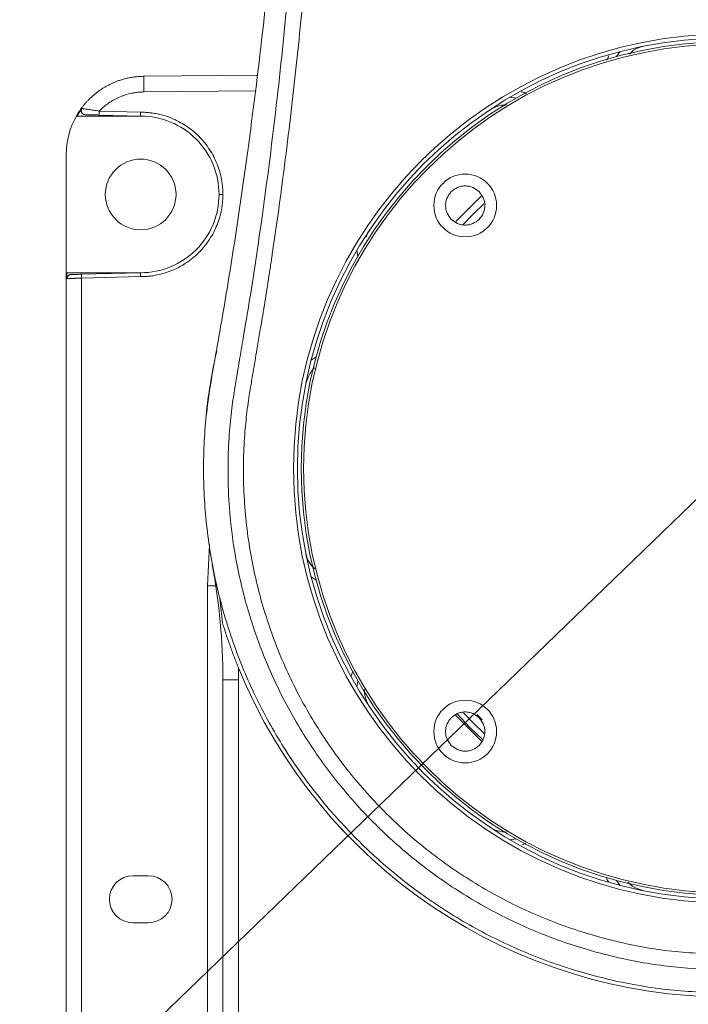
# Model space of a CAD drawing. Header units: millimetres. Extents: x 48 to 246, y 23 to 196.
# Tile 6 of 20: x 139 to 146, y 82 to 92. Entities that reach past the tile are written whole.
import ezdxf

# ---------------------------------------------------------------- set-up
doc = ezdxf.new("R2010")
doc.units = ezdxf.units.MM
doc.linetypes.add('CENTERX2', pattern=[20.32, 12.7, -2.54, 2.54, -2.54])
doc.layers.add('图框', color=7, linetype='Continuous')
doc.styles.add('SLDTEXTSTYLE0', font='TXT', dxfattribs={"width": 0.7})
doc.dimstyles.new('SLDDIMSTYLE1', dxfattribs={"dimtxt": 3.5, "dimasz": 3.5, "dimexe": 0, "dimexo": 0.0625, "dimgap": 0.875, "dimtad": 0, "dimtih": 1, "dimtoh": 1, "dimdec": 4, "dimlfac": 12, "dimzin": 12, "dimdsep": 46, "dimtxsty": 'SLDTEXTSTYLE0', "dimsah": 1, "dimcen": 0.09, "dimazin": 3, "dimtfac": 1, "dimtofl": 0, "dimtmove": 0, "dimatfit": 3, "dimfxl": 0, "dimfrac": 2, "dimtolj": 1, "dimtzin": 12, "dimarcsym": 0})
doc.dimstyles.new('SLDDIMSTYLE4', dxfattribs={"dimtxt": 3.5, "dimasz": 3.5, "dimexe": 0, "dimexo": 0.0625, "dimgap": 0.875, "dimtad": 0, "dimtih": 1, "dimtoh": 1, "dimdec": 1, "dimlfac": 12, "dimrnd": 1e-09, "dimzin": 12, "dimdsep": 46, "dimtxsty": 'SLDTEXTSTYLE0', "dimsah": 1, "dimcen": 0, "dimadec": 0, "dimazin": 3, "dimtfac": 1, "dimtdec": 1, "dimtofl": 0, "dimtmove": 0, "dimatfit": 3, "dimfxl": 0, "dimfrac": 2, "dimtolj": 1, "dimtzin": 12, "dimarcsym": 0})

# ---------------------------------------------------------------- blocks, each defined once
blk = doc.blocks.new('*D3')
at = {"layer": '图框', "color": 7}
for p, q in [((146.68, 161.314), (146.68, 179.024)), ((101.002, 43.4), (80.85, 23.94))]:
    blk.add_line(p, q, dxfattribs=at)
for start, end in [(90, 145.53283), (149.79837, 224)]:
    blk.add_arc((146.68, 87.51), 90.514, start, end, dxfattribs=at)
for points in [[(146.68, 178.024), (143.17, 178.495), (143.191, 177.418)], [(81.57, 24.634), (79.582, 27.565), (78.793, 26.832)]]:
    blk.add_solid(points, dxfattribs=at)
at = {"layer": '图框', "color": 7, "insert": (64.118, 137.555, 0.008), "char_height": 3.5, "attachment_point": 1, "style": 'SLDTEXTSTYLE0'}
blk.add_mtext('134°', dxfattribs=at)
blk = doc.blocks.new('*D5')
at = {"layer": '图框', "color": 7}
for start, end in [(90, 151.5968), (174.006, 240)]:
    blk.add_arc((146.68, 127.094), 15.333, start, end, dxfattribs=at)
for points in [[(146.68, 142.427), (143.142, 142.57), (143.262, 141.5)], [(139.013, 113.815), (136.517, 116.327), (135.878, 115.46)]]:
    blk.add_solid(points, dxfattribs=at)
at = {"layer": '图框', "color": 7, "insert": (125.944, 133.207, 0.008), "char_height": 3.5, "attachment_point": 1, "style": 'SLDTEXTSTYLE0'}
blk.add_mtext('150°', dxfattribs=at)
blk = doc.blocks.new('*D8')
at = {"layer": '图框', "color": 7}
for p, q in [((100.621, 137.219), (84.443, 137.219)), ((104.201, 133.356), (100.621, 137.219))]:
    blk.add_line(p, q, dxfattribs=at)
blk.add_solid([(104.201, 133.356), (102.217, 136.289), (101.427, 135.557)], dxfattribs=at)
at = {"layer": '图框', "color": 7, "insert": (84.443, 141.731, -9.548), "char_height": 3.5, "attachment_point": 1, "style": 'SLDTEXTSTYLE0'}
blk.add_mtext('R750', dxfattribs=at)

msp = doc.modelspace()

# ---------------------------------------------------------------- linework, layer by layer
at = {"color": 8, "linetype": 'Continuous', "lineweight": 15}
for p, q in [((145.4101887, 91.9034529), (145.386702, 91.8544464)), ((141.6479131, 91.5280433), (140.4628355, 91.5177013)), ((144.0630051, 90.4206495), (143.7805173, 90.1381657)), ((141.1411376, 86.2604861), (141.1634627, 86.7010001)), ((141.2295276, 86.2604861), (141.1411376, 86.2604861)), ((144.062107, 84.8364145), (144.0058222, 84.8926984)), ((144.4850113, 83.5033585), (144.5272514, 83.5250614))]:
    msp.add_line(p, q, dxfattribs=at)
at = {"color": 7, "linetype": 'Continuous', "lineweight": 15}
for p, q in [((145.4899588, 91.8934974), (145.5281674, 91.9467532)), ((140.4642902, 91.6843617), (141.6687291, 91.6948726)), ((144.3573761, 91.4617958), (144.4220515, 91.4511555)), ((139.9882832, 91.27205), (140.4298953, 91.2604861)), ((139.988647, 91.3137025), (140.4297202, 91.3021522)), ((139.7533614, 91.2604861), (140.4298667, 91.2604861)), ((139.6382288, 89.5938195), (139.6382288, 90.8510599)), ((141.3041681, 90.4271526), (141.263229, 90.4271526)), ((142.7392266, 89.7683313), (142.7285866, 89.8330067)), ((139.6382288, 78.7604862), (139.6382288, 89.5938195)), ((139.6450275, 89.5938195), (139.6382288, 89.5938195)), ((139.6450275, 89.5938195), (139.6450275, 89.5326325)), ((140.4298667, 89.5938195), (139.6450275, 89.5938195)), ((140.4298953, 89.5938195), (139.8016232, 89.5773675)), ((140.4297202, 89.5521533), (139.801987, 89.5357152)), ((139.801987, 78.8185902), (139.801987, 89.5357152)), ((142.2436283, 88.6622144), (142.2968844, 88.7004233)), ((142.2968841, 86.3205508), (142.243628, 86.3587597)), ((141.1411376, 78.435803), (141.1411376, 86.2604861)), ((141.3048958, 85.2608719), (141.3048958, 75.427153)), ((141.3048958, 85.2608719), (141.4715622, 85.2608719)), ((141.4715622, 75.4521521), (141.4715622, 85.2608719)), ((142.7285866, 85.1879657), (142.7392263, 85.2526414)), ((143.7758144, 84.887515), (144.0569214, 84.6064036)), ((144.4220495, 83.5698177), (144.3573738, 83.5591776)), ((140.3465624, 83.1771528), (140.5132288, 83.1771528)), ((145.5281688, 83.0742184), (145.4899597, 83.1274745)), ((140.5132288, 82.6771528), (140.3465624, 82.6771528))]:
    msp.add_line(p, q, dxfattribs=at)
at = {"color": 7, "linetype": 'Continuous', "lineweight": 15, "flags": 128}
for points in [[(143.8593559, 90.1064446), (143.96932, 90.2210624), (144.0795544, 90.3269855)], [(144.0839383, 84.689947), (143.96932, 84.7999113), (143.8633963, 84.9101461)]]:
    msp.add_lwpolyline(points, dxfattribs=at)
at = {"color": 8, "linetype": 'Continuous', "lineweight": 15, "flags": 128}
msp.add_lwpolyline([(144.0658925, 84.627422), (143.9280717, 84.7586621), (143.7946482, 84.8988931)], dxfattribs=at)
at = {"color": 7, "linetype": 'Continuous', "lineweight": 15}
for centre, radius in [((146.6798955, 87.5104861), 4.625), ((146.6798955, 87.5104861), 4.5833333), ((146.6798955, 87.5104873), 4.5416667), ((146.6798955, 87.5104873), 4.5166667), ((140.4298955, 90.4271527), 0.3758728), ((143.8809311, 90.3094516), 0.3333333), ((143.8809311, 84.7115229), 0.3333333)]:
    msp.add_circle(centre, radius, dxfattribs=at)
for centre, radius, start, end in [((146.6798955, 87.5104861), 62.5, 93.859225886, 224), ((146.6798955, 87.5104861), 22.8219046, 100.69786011, 254.13745042), ((142.8518426, 91.580185), 2.3898241, 177.50158127, 181.49821121), ((140.5860798, 91.2876648), 0.5980005, 177.50450784, 181.49625443), ((140.4715622, 90.8510601), 0.8333333, 150.57319987, 180), ((140.3987516, 89.5617557), 0.5973324, 178.50235688, 182.49858514), ((146.6798955, 87.5104861), 5.5833333, 167.07472721, 174.22545496), ((134.6382288, 85.2608719), 6.6666667, 0, 10.58196674), ((134.6382288, 85.2608719), 6.6889958, 5.22467306, 7.42411432), ((146.6798955, 87.5104861), 5.625, 202.1592704, 337.8407296), ((140.3465622, 82.9271527), 0.25, 90, 270), ((140.5132288, 82.9271527), 0.25, 270, 90)]:
    msp.add_arc(centre, radius, start, end, dxfattribs=at)
for points, knots in [([(141.4309416, 88.3658803), (141.4360512, 88.3966863), (141.4452064, 88.4518832), (141.4616272, 88.5506151), (141.4860006, 88.6963336), (141.5301288, 88.9556719), (141.6079542, 89.4177424), (141.7327806, 90.2436711), (141.9221282, 91.7232143), (142.1033415, 93.6682691), (142.2462773, 95.8823803), (142.3587581, 98.3801123), (142.436447, 101.24639), (142.4817371, 104.4807959), (142.4879298, 106.6376552), (142.4910267, 107.7162768)], [0, 0, 0, 0, 0.0048283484, 0.0086512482, 0.0154756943, 0.027672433, 0.0493266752, 0.0879266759, 0.1568197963, 0.2799323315, 0.3898969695, 0.4998565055, 0.6665056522, 0.8332231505, 1, 1, 1, 1]), ([(146.6798955, 82.338603), (146.479003, 82.3453747), (146.076965, 82.3589266), (145.4820895, 82.468279), (144.9037502, 82.6412686), (144.3495861, 82.8817241), (143.8270671, 83.1849507), (143.3437065, 83.5471409), (142.9058017, 83.9630932), (142.5193294, 84.4274304), (142.189881, 84.9336605), (141.9216901, 85.4747061), (141.7184871, 86.0432977), (141.5815382, 86.6389822), (141.5156172, 87.2523585), (141.5220108, 87.7082338), (141.5466425, 87.9945823), (141.5599443, 88.1152598), (141.5752303, 88.2305373), (141.5945553, 88.3510486), (141.6146266, 88.4717049), (141.6355737, 88.5975237), (141.6560693, 88.7193802), (141.6795242, 88.8576197), (141.7019474, 88.988767), (141.7246671, 89.1241641), (141.7449638, 89.2479893), (141.7668357, 89.3841869), (141.7881853, 89.5201117), (141.8092026, 89.6568673), (141.8420398, 89.875312), (141.8845548, 90.1702973), (141.9648343, 90.7620585), (142.0621208, 91.5669701), (142.1678184, 92.6000816), (142.283062, 93.9335302), (142.3959354, 95.6182568), (142.4919411, 97.6216133), (142.5596444, 99.6407131), (142.6056903, 101.6460132), (142.6352368, 103.6507529), (142.6528033, 105.6799446), (142.6557836, 107.0317123), (142.6572926, 107.716129)], [0, 0, 0, 0, 0.021229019, 0.0424847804, 0.0637313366, 0.0849432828, 0.1062001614, 0.1274661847, 0.1486599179, 0.1699159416, 0.1911965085, 0.2123762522, 0.2336208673, 0.254893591, 0.2768551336, 0.2986944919, 0.3029667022, 0.3072427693, 0.3115302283, 0.3152606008, 0.3201469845, 0.3244631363, 0.3287469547, 0.333212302, 0.3392885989, 0.3428148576, 0.3477284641, 0.3525557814, 0.3574000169, 0.3622764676, 0.3671851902, 0.380756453, 0.3937881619, 0.4303269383, 0.4664755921, 0.5035881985, 0.5718379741, 0.6449918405, 0.7156441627, 0.7854395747, 0.8570725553, 0.9276340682, 1, 1, 1, 1]), ([(142.0896847, 96.2903041), (142.0803147, 96.133088), (142.023021, 95.1717688), (141.9011026, 93.7908973), (141.7295768, 92.1488518), (141.6087148, 91.1777622), (141.5141289, 90.4968254), (141.4565899, 90.1042307), (141.396186, 89.7134321), (141.3332842, 89.3270351), (141.2722216, 88.9706888), (141.2360835, 88.7731519), (141.2205136, 88.688044)], [0, 0, 0, 0, 0.0612183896, 0.3743280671, 0.5386857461, 0.7029899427, 0.7546191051, 0.8062025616, 0.8577760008, 0.9093808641, 0.9609571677, 1, 1, 1, 1]), ([(139.7457421, 91.2604861), (139.7502007, 91.2682215), (139.7591737, 91.2837889), (139.7736698, 91.3067148), (139.7890418, 91.3294632), (139.8053705, 91.3519517), (139.8226457, 91.3741461), (139.8408796, 91.3959976), (139.8600758, 91.4174596), (139.8802376, 91.438483), (139.9013656, 91.4590181), (139.9234582, 91.4790137), (139.9465111, 91.4984176), (139.9705176, 91.5171769), (139.9954682, 91.5352374), (140.0213505, 91.5525445), (140.0471561, 91.5684316), (140.0733545, 91.5832924), (140.1004767, 91.5974351), (140.1301816, 91.6115136), (140.1625387, 91.6252618), (140.1976033, 91.6383891), (140.2354123, 91.650582), (140.27598, 91.6614979), (140.3192928, 91.6707919), (140.365305, 91.6780171), (140.4139303, 91.6830329), (140.4472499, 91.683912), (140.4642901, 91.6843617)], [0, 0, 0, 0, 0.0306545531, 0.0616918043, 0.0931117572, 0.124914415, 0.1570997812, 0.1896678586, 0.2226186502, 0.2559521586, 0.2896683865, 0.3237673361, 0.3582490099, 0.3931134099, 0.4283605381, 0.4639903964, 0.5000029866, 0.5323938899, 0.5673976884, 0.6050143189, 0.6452437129, 0.6880857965, 0.7335404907, 0.7816077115, 0.8322873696, 0.8855793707, 0.9414836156, 1, 1, 1, 1]), ([(140.4628357, 91.5177014), (140.4555291, 91.5175664), (140.4409338, 91.5172969), (140.4190916, 91.5159897), (140.3973327, 91.5140213), (140.375658, 91.5113273), (140.3540668, 91.5079245), (140.3178674, 91.5009997), (140.2675662, 91.4878681), (140.2047967, 91.4645007), (140.1446256, 91.4349807), (140.09432, 91.4036584), (140.0530604, 91.3729153), (140.0196355, 91.3446531), (139.9989906, 91.3240336), (139.9886467, 91.3137024)], [0, 0, 0, 0, 0.0413692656, 0.0826363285, 0.1238452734, 0.1650403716, 0.206265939, 0.2475661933, 0.3736717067, 0.500026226, 0.6261267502, 0.7524807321, 0.8348807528, 0.9172686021, 1, 1, 1, 1]), ([(139.8058192, 91.3413192), (139.8011178, 91.3348096), (139.7917156, 91.3217912), (139.7783475, 91.3017437), (139.7654743, 91.2813544), (139.7574012, 91.2674458), (139.7533614, 91.260486)], [0, 0, 0, 0, 0.249835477, 0.499639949, 0.7496245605, 1, 1, 1, 1]), ([(139.805816, 91.3413216), (139.8047332, 91.3397144), (139.802559, 91.3364869), (139.8002213, 91.3311182), (139.7986467, 91.3255251), (139.7976742, 91.3178811), (139.798579, 91.3081764), (139.8029584, 91.2973731), (139.8101929, 91.2882008), (139.8194288, 91.2814784), (139.8302428, 91.2769892), (139.8379364, 91.2762633), (139.8419892, 91.275881)], [0, 0, 0, 0, 0.0628482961, 0.1262023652, 0.1892238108, 0.2510461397, 0.3757399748, 0.5009875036, 0.6246395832, 0.7502219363, 0.8684237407, 1, 1, 1, 1]), ([(139.8058222, 91.341317), (139.8070889, 91.3411417), (139.8096409, 91.3407883), (139.8145311, 91.3401145), (139.82021, 91.3393259), (139.8267286, 91.3384137), (139.8373497, 91.3369203), (139.8538519, 91.3345982), (139.8771938, 91.3311958), (139.9033205, 91.3273262), (139.930037, 91.3231892), (139.9588408, 91.3186662), (139.978148, 91.3154508), (139.9886467, 91.3137024)], [0, 0, 0, 0, 0.0489085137, 0.0985364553, 0.148824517, 0.1997058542, 0.2511080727, 0.3731389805, 0.5010839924, 0.6214706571, 0.7508745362, 0.8645332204, 1, 1, 1, 1]), ([(139.8419892, 91.275881), (139.8484136, 91.2757127), (139.8573682, 91.2754782), (139.8785925, 91.2749225), (139.890809, 91.2746026), (139.916868, 91.2739202), (139.9308364, 91.2735544), (139.9591849, 91.2728121), (139.9736208, 91.272434), (139.9882832, 91.2720501)], [0, 0, 0, 0, 0.25, 0.25, 0.5, 0.5, 0.75, 0.75, 1, 1, 1, 1]), ([(140.4297204, 91.302152), (140.4296966, 91.3002232), (140.4296489, 91.2963608), (140.4296031, 91.2906958), (140.4295746, 91.2853059), (140.4295634, 91.2803447), (140.4295667, 91.2759274), (140.4295818, 91.2721226), (140.4296057, 91.2689525), (140.4296359, 91.2663992), (140.4296701, 91.2644151), (140.4297066, 91.2629332), (140.4297442, 91.2618784), (140.4297819, 91.2611725), (140.4298196, 91.2607473), (140.4298563, 91.2605231), (140.429883, 91.2604976), (140.4298955, 91.2604856)], [0, 0, 0, 0, 0.0884086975, 0.1770316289, 0.2647501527, 0.3504818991, 0.4332480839, 0.512224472, 0.5867702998, 0.6564347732, 0.7209450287, 0.7801816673, 0.8341481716, 0.882939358, 0.9267123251, 0.9656617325, 1, 1, 1, 1]), ([(140.4297204, 91.3021522), (140.4386322, 91.3020665), (140.4564368, 91.3018952), (140.4830981, 91.3006127), (140.5096773, 91.2985788), (140.5361742, 91.2957204), (140.5625893, 91.2920565), (140.6079736, 91.2843477), (140.6717698, 91.269295), (140.7532281, 91.2414613), (140.8326957, 91.2052473), (140.9355203, 91.1451244), (141.0525021, 91.0500975), (141.1474302, 90.9330883), (141.2074963, 90.8302291), (141.2436497, 90.7507806), (141.2714479, 90.6692642), (141.2885138, 90.5968212), (141.2981725, 90.5337186), (141.3032245, 90.4805633), (141.3038533, 90.4449772), (141.3041683, 90.4271527)], [0, 0, 0, 0, 0.019473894, 0.0389063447, 0.0583153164, 0.0777188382, 0.0971349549, 0.1165816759, 0.1783057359, 0.2401180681, 0.3044112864, 0.3687962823, 0.5000307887, 0.631261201, 0.6955459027, 0.7599281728, 0.8216384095, 0.8834487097, 0.9222587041, 0.9610608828, 1, 1, 1, 1]), ([(139.7457422, 91.260486), (139.7458012, 91.2604865), (139.7459196, 91.2604875), (139.7468702, 91.2604897), (139.7484002, 91.2604897), (139.7505076, 91.2604874), (139.7524096, 91.2604865), (139.7533615, 91.260486)], [0, 0, 0, 0, 0.1983611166, 0.3977535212, 0.5979701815, 0.7987934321, 1, 1, 1, 1]), ([(140.4298955, 91.2604856), (140.5389951, 91.2604737), (140.6480225, 91.2388048), (140.8495722, 91.1553002), (140.9420223, 91.093546), (141.0962789, 90.9392716), (141.1580538, 90.8468361), (141.2415361, 90.6452756), (141.2632288, 90.5362561), (141.2632288, 90.4271527)], [0, 0, 0, 0, 0.25, 0.25, 0.5, 0.5, 0.75, 0.75, 1, 1, 1, 1]), ([(141.3041683, 90.4271527), (141.3040881, 90.4182405), (141.3039278, 90.4004352), (141.302662, 90.3737725), (141.3006447, 90.3471917), (141.297803, 90.3206933), (141.2941559, 90.2942765), (141.2864758, 90.2488878), (141.2714633, 90.185082), (141.2436808, 90.103606), (141.2075168, 90.0241154), (141.1474577, 89.9212512), (141.0525022, 89.8042081), (140.9355544, 89.7092086), (140.8327347, 89.6490787), (140.7533092, 89.6128754), (140.6718105, 89.5850259), (140.5993785, 89.5679144), (140.536282, 89.5582159), (140.48313, 89.5531305), (140.4475445, 89.5524794), (140.4297204, 89.5521533)], [0, 0, 0, 0, 0.0194717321, 0.0389017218, 0.0583079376, 0.0777084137, 0.0971212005, 0.1165643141, 0.1782799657, 0.2400848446, 0.3043716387, 0.3687518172, 0.4999822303, 0.6312167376, 0.6955062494, 0.7598949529, 0.8216126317, 0.8834313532, 0.9222473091, 0.9610552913, 1, 1, 1, 1]), ([(141.2632288, 90.4271527), (141.2632288, 90.3180494), (141.2415361, 90.2090298), (141.1580538, 90.0074694), (141.0962789, 89.9150339), (140.9420223, 89.7607595), (140.8495722, 89.6990053), (140.6480225, 89.6155007), (140.5389951, 89.5938318), (140.4298955, 89.5938198)], [0, 0, 0, 0, 0.25, 0.25, 0.5, 0.5, 0.75, 0.75, 1, 1, 1, 1]), ([(144.028245, 90.4567656), (144.0077426, 90.473311), (143.9760909, 90.498854), (143.9234092, 90.5148545), (143.8809718, 90.5192268), (143.8383651, 90.5149476), (143.786274, 90.498379), (143.7300417, 90.4603411), (143.6920126, 90.4041211), (143.6754384, 90.3520329), (143.6711559, 90.3094406), (143.6755246, 90.2669884), (143.6915203, 90.2143038), (143.7170721, 90.1826402), (143.7336171, 90.1621377)], [0, 0, 0, 0, 0.1197214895, 0.1848265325, 0.2499997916, 0.3151048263, 0.3802786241, 0.5000001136, 0.6197213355, 0.6848265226, 0.7500002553, 0.81510529, 0.8802787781, 1, 1, 1, 1]), ([(143.7336171, 90.1621377), (143.7541195, 90.1455923), (143.7857713, 90.1200495), (143.838453, 90.1040482), (143.8808906, 90.0996767), (143.9234974, 90.1039551), (143.9755881, 90.1205246), (144.0318204, 90.1585621), (144.0698499, 90.214782), (144.0864238, 90.2668703), (144.0907064, 90.3094626), (144.0863377, 90.3519147), (144.0703423, 90.4045995), (144.0447903, 90.4362631), (144.028245, 90.4567656)], [0, 0, 0, 0, 0.1197214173, 0.1848265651, 0.2500002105, 0.3151051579, 0.3802786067, 0.500000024, 0.6197214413, 0.6848265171, 0.7499997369, 0.815105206, 0.8802785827, 1, 1, 1, 1]), ([(140.4297204, 89.5521533), (140.4296951, 89.5541271), (140.4296453, 89.5580108), (140.4295887, 89.5636264), (140.429548, 89.5688469), (140.4295241, 89.5736061), (140.4295161, 89.5778596), (140.4295229, 89.5815832), (140.4295576, 89.58711), (140.4296672, 89.5923746), (140.429821, 89.5938181), (140.4298955, 89.5938194), (140.4298955, 89.5938194)], [0, 0, 0, 0, 0.0906366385, 0.1783383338, 0.2631046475, 0.3449351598, 0.4238294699, 0.4997871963, 0.5728079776, 0.8040266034, 0.9998542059, 1, 1, 1, 1]), ([(139.8019868, 89.5357151), (139.7979201, 89.5356356), (139.7898695, 89.5354783), (139.7780004, 89.5352503), (139.7665116, 89.5350312), (139.7554507, 89.5348215), (139.7448561, 89.5346211), (139.7347594, 89.5344299), (139.7251851, 89.534248), (139.7161512, 89.5340753), (139.7076696, 89.533912), (139.6997467, 89.5337579), (139.6923837, 89.533613), (139.6855772, 89.5334775), (139.6793198, 89.5333512), (139.6736003, 89.5332342), (139.6684043, 89.5331264), (139.6637148, 89.533028), (139.6595121, 89.5329387), (139.6557753, 89.5328588), (139.6524794, 89.5327881), (139.6496078, 89.5327268), (139.6471081, 89.5326742), (139.6457128, 89.5326463), (139.6450273, 89.5326325)], [0, 0, 0, 0, 0.0578169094, 0.1144565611, 0.1699189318, 0.2242039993, 0.2773117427, 0.3292421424, 0.3799951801, 0.4295708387, 0.4779691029, 0.5251899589, 0.5712333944, 0.616099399, 0.659787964, 0.7022990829, 0.7436327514, 0.7837889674, 0.8227677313, 0.8605690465, 0.8971929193, 0.9326393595, 0.9669083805, 1, 1, 1, 1]), ([(139.6881785, 89.5743969), (139.686221, 89.5742771), (139.682324, 89.5740386), (139.6766352, 89.572793), (139.6712466, 89.5709428), (139.6662846, 89.5685092), (139.6618458, 89.5656192), (139.6563627, 89.5610425), (139.6505912, 89.5539117), (139.645923, 89.5436674), (139.6453237, 89.5362825), (139.6450274, 89.5326325)], [0, 0, 0, 0, 0.0884970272, 0.17618050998, 0.26211382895, 0.34539285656, 0.425204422, 0.50087382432, 0.66733149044, 0.83558060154, 1, 1, 1, 1]), ([(139.8016232, 89.5773675), (139.7773537, 89.576732), (139.7533238, 89.5761028), (139.7132648, 89.5750538), (139.6974358, 89.5746393), (139.6881785, 89.5743969)], [0, 0, 0, 0, 0.5, 0.5, 1, 1, 1, 1]), ([(141.2205136, 88.688044), (141.1850308, 88.4835595), (141.1140654, 88.0745911), (141.088133, 87.4521644), (141.1283167, 86.8305864), (141.2382798, 86.2170647), (141.4157389, 85.6196868), (141.6584923, 85.0457791), (141.9635883, 84.5023569), (142.3273718, 83.9963491), (142.7450668, 83.5339458), (143.2116464, 83.1207953), (143.7213748, 82.7622223), (144.2677119, 82.4626366), (144.8440532, 82.2252449), (145.443233, 82.0549281), (146.0576596, 81.9472868), (146.472043, 81.9339141), (146.6798955, 81.9272065)], [0, 0, 0, 0, 0.0625245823, 0.12504894, 0.1872957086, 0.2500092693, 0.3125691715, 0.3748125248, 0.4375083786, 0.5000866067, 0.5623287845, 0.6250064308, 0.6876044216, 0.7498451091, 0.8125036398, 0.875121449, 0.9373615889, 1, 1, 1, 1]), ([(146.6798955, 82.1749309), (146.4862808, 82.1810156), (146.1003258, 82.193145), (145.527883, 82.2911032), (144.9688128, 82.4460946), (144.4299492, 82.6621934), (143.9179999, 82.9352717), (143.4384956, 83.2623812), (142.9973756, 83.6397472), (142.6001371, 84.0628003), (142.2509889, 84.5264885), (141.954383, 85.0255307), (141.7139642, 85.5537531), (141.5323934, 86.1046051), (141.412381, 86.6695887), (141.3523625, 87.2616084), (141.3583283, 87.7557085), (141.3920038, 88.0977997), (141.4141727, 88.261909), (141.4258034, 88.3340223), (141.4309416, 88.3658803)], [0, 0, 0, 0, 0.0629094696, 0.1254048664, 0.188235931, 0.2512214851, 0.3137347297, 0.3764997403, 0.4395435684, 0.5020729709, 0.5647831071, 0.6278649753, 0.6904171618, 0.7530792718, 0.8160456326, 0.8778021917, 0.9461726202, 0.9762547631, 0.989509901, 1, 1, 1, 1]), ([(141.4703639, 85.3888344), (141.4539703, 85.4290875), (141.4381362, 85.469301), (141.4075181, 85.5497429), (141.3927347, 85.5899706), (141.3641849, 85.6704672), (141.3503923, 85.7108196), (141.3240061, 85.7909361), (141.3113888, 85.8307716), (141.2994337, 85.8699814)], [0, 0, 0, 0, 0.25, 0.25, 0.5, 0.5, 0.75, 0.75, 1, 1, 1, 1]), ([(144.028245, 84.8588369), (144.0077426, 84.8753822), (143.9760908, 84.9009249), (143.9234093, 84.9169261), (143.8809718, 84.921298), (143.838365, 84.9170192), (143.7862741, 84.9004499), (143.7300415, 84.8624125), (143.6920128, 84.8061923), (143.6754384, 84.7541042), (143.6711559, 84.711512), (143.6755246, 84.6690599), (143.6915203, 84.6163753), (143.7170721, 84.5847116), (143.7336171, 84.5642091)], [0, 0, 0, 0, 0.1197213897, 0.1848265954, 0.2499998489, 0.3151048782, 0.3802788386, 0.5000002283, 0.6197216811, 0.684826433, 0.7500001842, 0.8151052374, 0.8802787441, 1, 1, 1, 1]), ([(143.7336171, 84.5642091), (143.7541195, 84.5476637), (143.7857713, 84.5221209), (143.838453, 84.5061198), (143.8808906, 84.5017476), (143.9234974, 84.5060267), (143.9755881, 84.522596), (144.0318204, 84.5606336), (144.0698498, 84.6168534), (144.0864239, 84.6689416), (144.0907064, 84.7115338), (144.0863377, 84.7539859), (144.0703423, 84.8066707), (144.0447903, 84.8383343), (144.028245, 84.8588369)], [0, 0, 0, 0, 0.1197214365, 0.1848265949, 0.2500002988, 0.3151053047, 0.3802787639, 0.5000002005, 0.619721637, 0.6848262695, 0.7499999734, 0.8151049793, 0.8802783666, 1, 1, 1, 1]), ([(144.3222842, 83.641031), (144.289393, 83.6435173), (144.2236106, 83.6484901), (144.1661191, 83.6808441), (144.1373734, 83.6970211)], [0, 0, 0, 0, 0.5000004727, 1, 1, 1, 1])]:
    msp.add_open_spline(points, degree=3, knots=knots, dxfattribs=at)
at = {"color": 8, "linetype": 'Continuous', "lineweight": 15}
for points, knots in [([(145.6273681, 91.9210744), (145.6414639, 91.9356749), (145.683181, 91.9788857), (145.7421552, 91.9945062), (145.7812027, 92.0048488)], [0, 0, 0, 0, 0.3378877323, 1, 1, 1, 1]), ([(144.5351439, 91.4973304), (144.5297382, 91.5005276), (144.5111121, 91.5115438), (144.4899017, 91.5164925), (144.474847, 91.520005)], [0, 0, 0, 0, 0.2902212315, 1, 1, 1, 1]), ([(144.1373735, 91.3239523), (144.174746, 91.3439303), (144.2322018, 91.3746442), (144.29664, 91.3785509), (144.3191641, 91.3799164)], [0, 0, 0, 0, 0.6504544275, 1, 1, 1, 1]), ([(142.8272012, 89.9713222), (142.8273632, 89.9722034), (142.8328328, 90.0019588), (142.8498839, 90.0278675), (142.8664301, 90.053009)], [0, 0, 0, 0, 0.0296138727, 1, 1, 1, 1]), ([(142.1855336, 88.4091796), (142.1985303, 88.4489291), (142.2185234, 88.5100764), (142.2585619, 88.5643437), (142.2772857, 88.5796419), (142.2786497, 88.5807563)], [0, 0, 0, 0, 0.6326653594, 0.9732393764, 1, 1, 1, 1]), ([(142.280287, 86.4436847), (142.2599842, 86.4642285), (142.2134004, 86.5113654), (142.1955847, 86.5755712), (142.1855336, 86.611794)], [0, 0, 0, 0, 0.4358333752, 1, 1, 1, 1]), ([(142.6873693, 85.3554501), (142.6862123, 85.3534106), (142.6758256, 85.3351026), (142.6713539, 85.3142753), (142.6673804, 85.2957681)], [0, 0, 0, 0, 0.1113981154, 1, 1, 1, 1]), ([(142.8664298, 84.9679648), (142.8474635, 85.0052655), (142.8182874, 85.0626458), (142.8083478, 85.1303983), (142.8109596, 85.1555189), (142.8112529, 85.15834)], [0, 0, 0, 0, 0.6225019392, 0.9576055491, 1, 1, 1, 1]), ([(145.3819351, 83.1588511), (145.3821339, 83.1581503), (145.3869077, 83.1413216), (145.3966417, 83.1264898), (145.4059703, 83.1122757)], [0, 0, 0, 0, 0.0416421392, 1, 1, 1, 1]), ([(145.7812027, 83.016125), (145.7414468, 83.0291161), (145.6802896, 83.0491004), (145.6259152, 83.0892767), (145.6105166, 83.1081441), (145.6092927, 83.1096438)], [0, 0, 0, 0, 0.6309940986, 0.9706697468, 1, 1, 1, 1])]:
    msp.add_open_spline(points, degree=3, knots=knots, dxfattribs=at)
at = {"color": 7, "linetype": 'Continuous', "lineweight": 15}
msp.add_open_spline([(141.4703639, 85.3888344), (141.4711759, 85.3454832), (141.4715622, 85.3042307), (141.4715622, 85.2608719)], degree=3, dxfattribs=at)
at = {"layer": '图框', "color": 7}
msp.add_line((146.6798955, 87.5104861), (101.721158, 44.0943379), dxfattribs=at)
at = {"layer": '图框', "color": 7, "linetype": 'CENTERX2'}
msp.add_circle((146.6798955, 87.5104861), 39.5833333, dxfattribs=at)

# ---------------------------------------------------------------- dimensions: what is measured, and where the dimension line sits
at = {"layer": '图框', "color": 7}
for base, line2, picture, middle in [((104.5124235, 167.6019707), ((101.721158, 44.0943379), (146.6798955, 87.5104861)), '*D3', (70.1798955, 135.8891162)), ((138.8291067, 140.2644608), ((135.2215613, 107.2474034), (146.6798955, 127.0938194)), '*D5', (132.0060329, 131.5411243))]:
    dim = msp.add_angular_dim_2l(base=base, line1=((146.6798935, 160.3142042), (146.6798935, 56.7367898)), line2=line2, dimstyle='SLDDIMSTYLE1', dxfattribs=at)
    dim.commit()
    dim.dimension.update_dxf_attribs({"geometry": picture, "text_midpoint": middle, "dimtype": 162})
dim = msp.add_radius_dim(center=(146.6798955, 87.5104861), mpoint=(104.2010048, 133.3558113), dimstyle='SLDDIMSTYLE4', dxfattribs=at)
dim.commit()
dim.dimension.update_dxf_attribs({"geometry": '*D8', "text_midpoint": (91.0319621, 140.0654962), "dimtype": 164})

doc.saveas('drawing.dxf')
